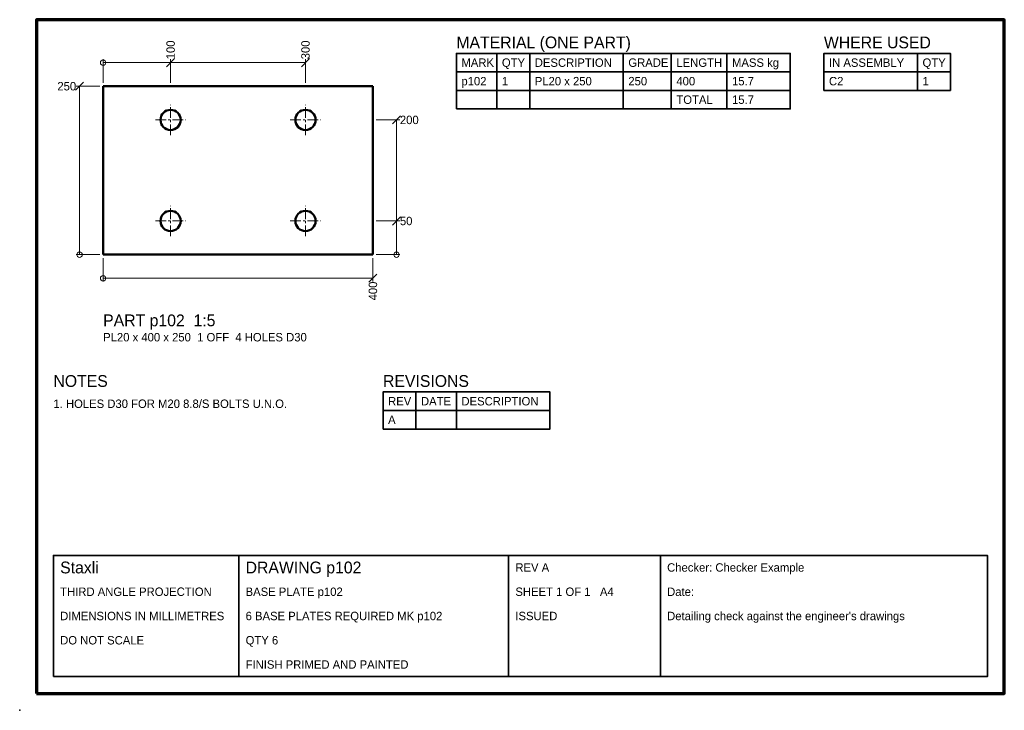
# Model space of a CAD drawing. Header units: millimetres. Extents: x 0 to 292, y 0 to 205.
import ezdxf
from ezdxf.enums import TextEntityAlignment as Align

# ---------------------------------------------------------------- set-up
doc = ezdxf.new("R2010")
doc.units = ezdxf.units.MM
doc.linetypes.add('CENTER', pattern=[5.08, 3.175, -0.635, 0.635, -0.635])
for name, color, linetype, lineweight in [('BORDER', 7, 'Continuous', 70), ('CENTRE', 1, 'CENTER', 18), ('DIMENSION', 4, 'Continuous', 18), ('TEXT', 2, 'Continuous', 25), ('TITLE', 7, 'Continuous', 35), ('VISIBLE', 7, 'Continuous', 50)]:
    doc.layers.add(name, color=color, linetype=linetype, lineweight=lineweight)
doc.layers.add('DIM_NOTES', color=8, linetype='Continuous', plot=False)

msp = doc.modelspace()

# ---------------------------------------------------------------- linework, layer by layer
at = {"layer": 'BORDER'}
msp.add_lwpolyline([(5, 5), (292, 5), (292, 205), (5, 205)], close=True, dxfattribs=at)
at = {"layer": 'CENTRE'}
for points in [[(44.75, 170.75), (44.75, 179.75)], [(84.75, 170.75), (84.75, 179.75)], [(40.25, 175.25), (49.25, 175.25)], [(80.25, 175.25), (89.25, 175.25)], [(44.75, 140.75), (44.75, 149.75)], [(84.75, 140.75), (84.75, 149.75)], [(40.25, 145.25), (49.25, 145.25)], [(80.25, 145.25), (89.25, 145.25)]]:
    msp.add_lwpolyline(points, dxfattribs=at)
at = {"layer": 'DIM_NOTES'}
msp.add_point((0, 0), dxfattribs=at)
msp.add_point((0, 0), dxfattribs=at)
msp.add_point((0, 0), dxfattribs=at)
msp.add_point((0, 0), dxfattribs=at)
msp.add_point((0, 0), dxfattribs=at)
msp.add_point((0, 0), dxfattribs=at)
msp.add_point((0, 0), dxfattribs=at)
msp.add_point((0, 0), dxfattribs=at)
msp.add_point((0, 0), dxfattribs=at)
msp.add_point((0, 0), dxfattribs=at)
msp.add_point((0, 0), dxfattribs=at)
msp.add_point((0, 0), dxfattribs=at)
at = {"layer": 'DIMENSION'}
for points in [[(24.75, 186.25), (24.75, 193.25)], [(43.55, 191.05), (45.95, 193.45)], [(44.75, 186.25), (44.75, 193.25)], [(83.55, 191.05), (85.95, 193.45)], [(84.75, 186.25), (84.75, 193.25)], [(24.75, 192.25), (84.75, 192.25)], [(16.55, 184.05), (18.95, 186.45)], [(23.75, 185.25), (16.75, 185.25)], [(17.75, 135.25), (17.75, 185.25)], [(105.75, 175.25), (112.75, 175.25)], [(110.55, 174.05), (112.95, 176.45)], [(111.75, 135.25), (111.75, 175.25)], [(110.55, 144.05), (112.95, 146.45)], [(105.75, 145.25), (112.75, 145.25)], [(23.75, 135.25), (16.75, 135.25)], [(105.75, 135.25), (112.75, 135.25)], [(24.75, 134.25), (24.75, 127.25)], [(104.75, 134.25), (104.75, 127.25)], [(103.55, 127.05), (105.95, 129.45)], [(24.75, 128.25), (104.75, 128.25)]]:
    msp.add_lwpolyline(points, dxfattribs=at)
for centre in [(24.75, 192.25), (17.75, 135.25), (111.75, 135.25), (24.75, 128.25)]:
    msp.add_circle(centre, 0.8, dxfattribs=at)
at = {"layer": 'TITLE'}
for points in [[(129.5, 178.5), (228.5, 178.5), (228.5, 195), (129.5, 195)], [(238.5, 184), (276, 184), (276, 195), (238.5, 195)], [(107.75, 83.5), (157.25, 83.5), (157.25, 94.5), (107.75, 94.5)], [(10, 10), (287, 10), (287, 46), (10, 46)]]:
    msp.add_lwpolyline(points, close=True, dxfattribs=at)
for points in [[(141.5, 178.5), (141.5, 195)], [(151.25, 178.5), (151.25, 195)], [(179, 178.5), (179, 195)], [(193.25, 178.5), (193.25, 195)], [(209.75, 178.5), (209.75, 195)], [(266.25, 184), (266.25, 195)], [(129.5, 189.5), (228.5, 189.5)], [(238.5, 189.5), (276, 189.5)], [(129.5, 184), (228.5, 184)], [(117.5, 83.5), (117.5, 94.5)], [(129.5, 83.5), (129.5, 94.5)], [(107.75, 89), (157.25, 89)], [(65, 10), (65, 46)], [(145, 10), (145, 46)], [(190, 10), (190, 46)]]:
    msp.add_lwpolyline(points, dxfattribs=at)
at = {"layer": 'VISIBLE'}
for points in [[(24.75, 135.25), (24.75, 185.25)], [(24.75, 185.25), (104.75, 185.25)], [(104.75, 135.25), (104.75, 185.25)], [(24.75, 135.25), (104.75, 135.25)]]:
    msp.add_lwpolyline(points, dxfattribs=at)
for centre in [(44.75, 175.25), (84.75, 175.25), (44.75, 145.25), (84.75, 145.25)]:
    msp.add_circle(centre, 3, dxfattribs=at)

# ---------------------------------------------------------------- texts
at = {"layer": 'TEXT'}
for s, p in [('100', (46, 193.25)), ('300', (86, 193.25))]:
    msp.add_text(s, height=2.5, rotation=90, dxfattribs=at).set_placement(p)
for s, height, p in [('MATERIAL (ONE PART)', 3.5, (129.5, 196.5)), ('WHERE USED', 3.5, (238.5, 196.5)), ('MARK', 2.5, (131, 191)), ('QTY', 2.5, (143, 191)), ('DESCRIPTION', 2.5, (152.75, 191)), ('GRADE', 2.5, (180.5, 191)), ('LENGTH', 2.5, (194.75, 191)), ('MASS kg', 2.5, (211.25, 191)), ('IN ASSEMBLY', 2.5, (240, 191)), ('QTY', 2.5, (267.75, 191)), ('p102', 2.5, (131, 185.5)), ('1', 2.5, (143, 185.5)), ('PL20 x 250', 2.5, (152.75, 185.5)), ('250', 2.5, (180.5, 185.5)), ('400', 2.5, (194.75, 185.5)), ('15.7', 2.5, (211.25, 185.5)), ('C2', 2.5, (240, 185.5)), ('1', 2.5, (267.75, 185.5)), ('TOTAL', 2.5, (194.75, 180)), ('15.7', 2.5, (211.25, 180)), ('200', 2.5, (112.75, 174)), ('50', 2.5, (112.75, 144)), ('PART p102  1:5', 3.5, (24.75, 114)), ('PL20 x 400 x 250  1 OFF  4 HOLES D30', 2.5, (24.75, 109.5)), ('NOTES', 3.5, (10, 96)), ('REVISIONS', 3.5, (107.75, 96)), ('1. HOLES D30 FOR M20 8.8/S BOLTS U.N.O.', 2.5, (10, 89.75)), ('REV', 2.5, (109.25, 90.5)), ('DATE', 2.5, (119, 90.5)), ('DESCRIPTION', 2.5, (131, 90.5)), ('A', 2.5, (109.25, 85)), ('Staxli', 3.5, (12, 40.65)), ('DRAWING p102', 3.5, (67, 40.65)), ('Checker: Checker Example', 2.5, (192, 41.15)), ('REV A', 2.5, (147, 41.15)), ('THIRD ANGLE PROJECTION', 2.5, (12, 33.95)), ('BASE PLATE p102', 2.5, (67, 33.95)), ('SHEET 1 OF 1   A4', 2.5, (147, 33.95)), ('Date:', 2.5, (192, 33.95)), ('DIMENSIONS IN MILLIMETRES', 2.5, (12, 26.75)), ('6 BASE PLATES REQUIRED MK p102', 2.5, (67, 26.75)), ('ISSUED', 2.5, (147, 26.75)), ("Detailing check against the engineer's drawings", 2.5, (192, 26.75)), ('DO NOT SCALE', 2.5, (12, 19.55)), ('QTY 6', 2.5, (67, 19.55)), ('FINISH PRIMED AND PAINTED', 2.5, (67, 12.35))]:
    msp.add_text(s, height=height, dxfattribs=at).set_placement(p)
msp.add_text('250', height=2.5, dxfattribs=at).set_placement((16.75, 184), align=Align.RIGHT)
msp.add_text('400', height=2.5, rotation=90, dxfattribs=at).set_placement((106, 127.25), align=Align.RIGHT)

doc.saveas('drawing.dxf')
